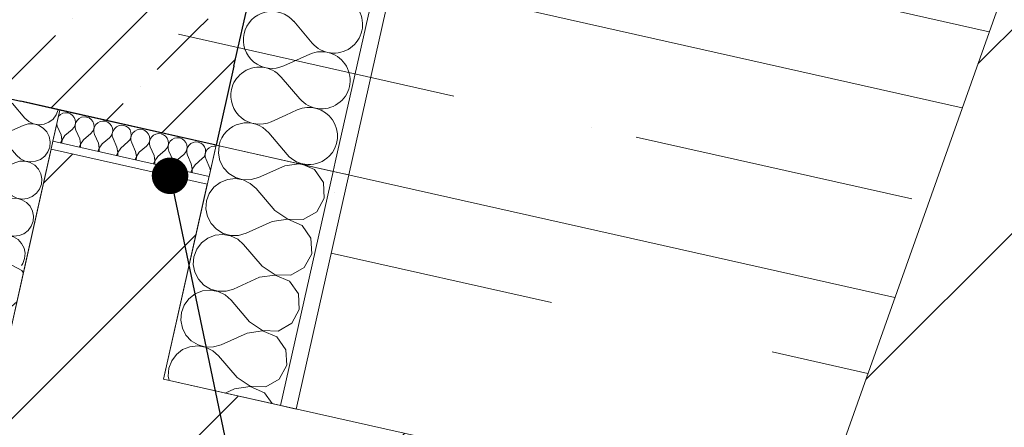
# Model space of a CAD drawing. Header units: millimetres. Extents: x -7213913 to -6930487, y 6129472 to 6353620.
# Tile 186 of 256: x -7184854 to -7183624, y 6173096 to 6173605. Entities that reach past the tile are written whole.
import ezdxf
from ezdxf.enums import TextEntityAlignment as Align

# ---------------------------------------------------------------- set-up
doc = ezdxf.new("R2010")
doc.units = ezdxf.units.MM
doc.header["$MEASUREMENT"] = 0
doc.linetypes.add('Штриховая', pattern=[564.444447, 282.222223, -282.222223])
doc.linetypes.add('Штрихпунктирная', pattern=[670.277762, 352.777767, -176.388884, 0, -141.111112])
for name, color, linetype, lineweight in [('0_Ном._пера__1', 7, 'Continuous', 0), ('АР-Стены_внешние_.АР_Ном._пера__1', 7, 'Continuous', 0), ('АР-Стены_внешние_.АР_Ном._пера__120', 7, 'Continuous', 0), ('АР-Стены_внутренние_пилоны.АР_Ном._пера__1', 7, 'Continuous', 15), ('АР-Чертеж-Оси_Осевые размеры.АР_Ном._пера__120', 7, 'Continuous', 0), ('АР-Чертеж-Размеры.АР_Ном._пера__1', 7, 'Continuous', 0)]:
    doc.layers.add(name, color=color, linetype=linetype, lineweight=lineweight)
for name, color, linetype in [('АР-Стены_внешние_.АР', 7, 'Continuous'), ('АР-Стены_внутренние_пилоны.АР', 7, 'Continuous'), ('АР-Чертеж-Оси_Осевые размеры.АР', 7, 'Continuous')]:
    doc.layers.add(name, color=color, linetype=linetype)
doc.styles.add('РЎР“Р•РќР•Р\xa0Р\x98Р\xa0_РЎРўР\x98Р›Р¬_5', font='GOTHIC.TTF')
doc.dimstyles.new('СГЕНЕРИР_СТИЛЬ__8', dxfattribs={"dimtxt": 0.18, "dimasz": 91.2, "dimexe": 0.18, "dimexo": 0.0625, "dimgap": 0, "dimtad": 0, "dimtih": 1, "dimtoh": 1, "dimdec": 4, "dimzin": 0, "dimdsep": 46, "dimcen": 0.09, "dimadec": 0, "dimazin": 0, "dimtfac": 1, "dimtdec": 4, "dimtmove": 0, "dimatfit": 3, "dimldrblk": 'ARROWHEAD_11', "dimfxl": 1, "dimtolj": 1, "dimtzin": 0, "dimarcsym": 0})
pattern_1 = [(45, (-6566190.34, 6562677.8), (-84.852814, 84.852814), []), (45, (-6566232.77, 6562720.22), (-84.852814, 84.852814), [90, -30, 0, -30])]
pattern_2 = [(45, (-6566190.34, 6563027.8), (-111.369318, 111.369318), [0, -105, 0, -157.5]), (110, (-6565840.34, 6563027.8), (148.001588, 53.868173), [0, -77, 0, -133])]
pattern_3 = [(45, (-6566190.34, 6562677.8), (-127.279217, 127.279217), [])]

# ---------------------------------------------------------------- blocks, each defined once
blk = doc.blocks.new('Стена_197_1', base_point=(-7187679.3, 6174266.1))
at = {"layer": 'АР-Стены_внутренние_пилоны.АР', "linetype": 'Continuous', "lineweight": 0, "true_color": 0x000000}
h = blk.add_hatch(dxfattribs=at)
h.set_pattern_fill('ЖЕЛЕЗОБЕТОН__PROJECT__0001', color=18, style=0, pattern_type=2)
h.set_pattern_definition(pattern_1)
h.paths.add_polyline_path([(-7187584.7, 6174116.8), (-7184852.7, 6173503.2), (-7184798, 6173747.1), (-7187529.9, 6174360.7)])
at = {"layer": 'АР-Стены_внутренние_пилоны.АР_Ном._пера__1', "color": 7, "linetype": 'Continuous', "lineweight": 30, "flags": 128}
blk.add_lwpolyline([(-7187584.7, 6174116.8), (-7184852.7, 6173503.2)], dxfattribs=at)
blk = doc.blocks.new('*X506', base_point=(-6566190.3, 6562677.8))
at = {"layer": 'АР-Стены_внешние_.АР_Ном._пера__1', "color": 7, "linetype": 'Continuous', "lineweight": 0}
for p, q in [((-7184521.9, 6173485.9), (-7184540, 6173477.7)), ((-7184520, 6173436.6), (-7184543.1, 6173463.8))]:
    blk.add_line(p, q, dxfattribs=at)
for centre, start, end in [((-7184554.7, 6173510.3), 128.8427, 167.3417), ((-7184554.7, 6173510.3), 167.3417, 294.2116), ((-7184570.3, 6173440.6), 40.4718, 167.3417), ((-7184570.3, 6173440.6), 167.3417, 168.5974), ((-7184492.8, 6173459.8), 220.4718, 314.9141), ((-7184508.4, 6173390.1), 65.3265, 89.3572)]:
    blk.add_arc(centre, 35.7, start, end, dxfattribs=at)
blk = doc.blocks.new('*X508', base_point=(-6566190.3, 6562677.8))
at = {"layer": 'АР-Стены_внешние_.АР_Ном._пера__1', "color": 7, "linetype": 'Continuous', "lineweight": 0}
for p, q in [((-7184488.7, 6173576), (-7184511.8, 6173603.2)), ((-7184491.8, 6173562), (-7184524.4, 6173547.4)), ((-7184504.3, 6173506.3), (-7184527.5, 6173533.5)), ((-7184507.4, 6173492.4), (-7184521.9, 6173485.9))]:
    blk.add_line(p, q, dxfattribs=at)
for centre, start, end in [((-7184461.5, 6173599.2), 220.4718, 114.2116), ((-7184539, 6173580), 40.4718, 167.3417), ((-7184539, 6173580), 167.3417, 294.2116), ((-7184477.1, 6173529.5), 220.4718, 114.2116), ((-7184554.7, 6173510.3), 40.4718, 128.8427), ((-7184492.8, 6173459.8), 314.9141, 114.2116)]:
    blk.add_arc(centre, 35.7, start, end, dxfattribs=at)
blk = doc.blocks.new('Стена_198_1', base_point=(-7184703.4, 6173597.8))
at = {"layer": 'АР-Стены_внешние_.АР', "linetype": 'Continuous', "lineweight": 0, "true_color": 0x000000}
h = blk.add_hatch(dxfattribs=at)
h.set_pattern_fill('ШТУКАТУРКА__ГИПС_01_0001', color=18, style=0, pattern_type=2)
h.set_pattern_definition(pattern_2)
h.paths.add_polyline_path([(-7183033.7, 6179776.9), (-7184459.9, 6173427.2), (-7184442.9, 6173411.2), (-7183014.2, 6179772.5)])
h = blk.add_hatch(dxfattribs=at)
h.set_pattern_fill('ЖЕЛЕЗОБЕТОН__PROJECT__0001', color=18, style=0, pattern_type=2)
h.set_pattern_definition(pattern_1)
h.paths.add_polyline_path([(-7184852.7, 6173503.2), (-7184608.8, 6173448.4), (-7184586.6, 6173547.2), (-7184798, 6173747.1)])
h = blk.add_hatch(dxfattribs=at)
h.set_pattern_fill('ЖЕЛЕЗОБЕТОН__PROJECT__0001', color=18, style=0, pattern_type=2)
h.set_pattern_definition(pattern_1)
h.paths.add_polyline_path([(-7184798, 6173747.1), (-7184586.6, 6173547.2), (-7184554, 6173692.4)])
h = blk.add_hatch(dxfattribs=at)
h.set_pattern_fill('ШТУКАТУРКА__ГИПС_01_0001', color=18, style=0, pattern_type=2)
h.set_pattern_definition(pattern_2)
h.paths.add_polyline_path([(-7184459.9, 6173427.2), (-7184462.5, 6173415.6), (-7184442.9, 6173411.2)])
at = {"layer": 'АР-Стены_внешние_.АР_Ном._пера__1', "color": 7, "linetype": 'Continuous', "lineweight": 0}
blk.add_line((-7184459.9, 6173427.2), (-7183066.6, 6179630.6), dxfattribs=at)
at = {"layer": 'АР-Стены_внешние_.АР_Ном._пера__1', "color": 7, "linetype": 'Continuous', "lineweight": 30}
blk.add_line((-7184586.6, 6173547.2), (-7184554, 6173692.4), dxfattribs=at)
at = {"layer": 'АР-Стены_внешние_.АР_Ном._пера__1', "color": 7, "linetype": 'Continuous', "lineweight": 0, "flags": 128}
blk.add_lwpolyline([(-7184442.9, 6173411.2), (-7183009.8, 6179792)], dxfattribs=at)
at = {"layer": 'АР-Стены_внутренние_пилоны.АР_Ном._пера__1', "color": 7, "linetype": 'Continuous', "lineweight": 30}
blk.add_line((-7184586.6, 6173547.2), (-7184608.8, 6173448.4), dxfattribs=at)
at = {"layer": 'АР-Стены_внутренние_пилоны.АР_Ном._пера__1', "color": 7, "linetype": 'Continuous', "lineweight": 0}
blk.add_line((-7184459.9, 6173427.2), (-7184462.5, 6173415.6), dxfattribs=at)
at = {"layer": 'АР-Стены_внутренние_пилоны.АР_Ном._пера__1', "color": 7, "linetype": 'Continuous', "lineweight": 30, "flags": 128}
blk.add_lwpolyline([(-7184608.8, 6173448.4), (-7184852.7, 6173503.2)], dxfattribs=at)
at = {"layer": 'АР-Стены_внутренние_пилоны.АР_Ном._пера__1', "color": 7, "linetype": 'Continuous', "lineweight": 0, "flags": 128}
for points in [[(-7184462.5, 6173415.6), (-7184608.8, 6173448.4)], [(-7184442.9, 6173411.2), (-7184462.5, 6173415.6)]]:
    blk.add_lwpolyline(points, dxfattribs=at)
at = {"layer": 'АР-Стены_внешние_.АР', "color": 7, "lineweight": 0}
for name in ['*X508', '*X506']:
    blk.add_blockref(name, (-6566190.3, 6562677.8), dxfattribs=at)
blk = doc.blocks.new('Стена_374_1', base_point=(-7183451.7, 6173829.4))
at = {"layer": 'АР-Стены_внешние_.АР', "linetype": 'Continuous', "lineweight": 0, "true_color": 0x000000}
h = blk.add_hatch(dxfattribs=at)
h.set_pattern_fill('БЛОКИ_БЕТОННЫЕ_ЭФФЕКТИВН_78', color=18, style=0, pattern_type=2)
h.set_pattern_definition(pattern_3)
h.paths.add_polyline_path([(-7183665.1, 6172929), (-7183357.5, 6173796), (-7183545.9, 6173862.9), (-7183861.6, 6172973.2)])
at = {"layer": 'АР-Стены_внешние_.АР_Ном._пера__1', "color": 7, "linetype": 'Continuous', "lineweight": 15, "flags": 128}
blk.add_lwpolyline([(-7183545.9, 6173862.9), (-7183861.6, 6172973.2)], dxfattribs=at)
blk = doc.blocks.new('Стена_376_1', base_point=(-7185998.3, 6173350.6))
at = {"layer": 'АР-Стены_внешние_.АР', "linetype": 'Continuous', "lineweight": 0, "true_color": 0x000000}
h = blk.add_hatch(dxfattribs=at)
h.set_pattern_fill('БЛОКИ_БЕТОННЫЕ_ЭФФЕКТИВН_78', color=18, style=0, pattern_type=2)
h.set_pattern_definition(pattern_3)
h.paths.add_polyline_path([(-7185976.4, 6173448.1), (-7186020.2, 6173253), (-7183929, 6172783.3), (-7183861.6, 6172973.2)])
at = {"layer": 'АР-Стены_внешние_.АР_Ном._пера__1', "color": 7, "linetype": 'Continuous', "lineweight": 15, "flags": 128}
blk.add_lwpolyline([(-7183861.6, 6172973.2), (-7184674.6, 6173155.7)], dxfattribs=at)
blk = doc.blocks.new('Стена_395_1', base_point=(-7184891.6, 6173102))
at = {"layer": 'АР-Стены_внешние_.АР', "linetype": 'Continuous', "lineweight": 0, "true_color": 0x000000}
h = blk.add_hatch(dxfattribs=at)
h.set_pattern_fill('БЛОКИ_БЕТОННЫЕ_ЭФФЕКТИВН_78', color=18, style=0, pattern_type=2)
h.set_pattern_definition(pattern_3)
h.paths.add_polyline_path([(-7184674.6, 6173155.7), (-7184619.8, 6173399.6), (-7184814.9, 6173443.5), (-7184869.7, 6173199.6)])
at = {"layer": 'АР-Стены_внешние_.АР_Ном._пера__1', "color": 7, "linetype": 'Continuous', "lineweight": 15, "flags": 128}
for points in [[(-7184814.9, 6173443.5), (-7184869.7, 6173199.6)], [(-7184619.8, 6173399.6), (-7184814.9, 6173443.5)], [(-7184674.6, 6173155.7), (-7184619.8, 6173399.6)]]:
    blk.add_lwpolyline(points, dxfattribs=at)
blk = doc.blocks.new('*X817', base_point=(-6566190.3, 6562677.8))
at = {"layer": 'АР-Стены_внешние_.АР_Ном._пера__1', "color": 7, "linetype": 'Continuous', "lineweight": 0}
for p, q in [((-7184605.2, 6173447.6), (-7184606, 6173438.6)), ((-7184606, 6173438.6), (-7184604.1, 6173428.9)), ((-7184604.1, 6173428.9), (-7184599.6, 6173420.1)), ((-7184523.1, 6173422.7), (-7184555.7, 6173408)), ((-7184505.5, 6173425.2), (-7184523.1, 6173422.7)), ((-7184485.9, 6173417.8), (-7184500.6, 6173424.1)), ((-7184599.6, 6173420.1), (-7184592.9, 6173412.9)), ((-7184592.9, 6173412.9), (-7184584.5, 6173407.8)), ((-7184474.7, 6173401.8), (-7184485.9, 6173417.8)), ((-7184603.7, 6173401.9), (-7184611.5, 6173395.9)), ((-7184594.5, 6173405.6), (-7184603.7, 6173401.9)), ((-7184584.7, 6173406.6), (-7184594.5, 6173405.6)), ((-7184575, 6173404.9), (-7184584.7, 6173406.6)), ((-7184584.5, 6173407.8), (-7184575, 6173405.2)), ((-7184575, 6173405.2), (-7184565.1, 6173405.3)), ((-7184566.2, 6173400.6), (-7184575, 6173404.9)), ((-7184558.8, 6173394.1), (-7184566.2, 6173400.6)), ((-7184565.1, 6173405.3), (-7184555.7, 6173408)), ((-7184473.6, 6173382.3), (-7184474.7, 6173401.8)), ((-7184617.3, 6173387.9), (-7184620.8, 6173378.7)), ((-7184611.5, 6173395.9), (-7184617.3, 6173387.9)), ((-7184535.6, 6173366.9), (-7184558.8, 6173394.1)), ((-7184620.8, 6173378.7), (-7184621.6, 6173368.9)), ((-7184482.9, 6173365.1), (-7184473.6, 6173382.3)), ((-7184621.6, 6173368.9), (-7184619.7, 6173359.2)), ((-7184535.6, 6173366.9), (-7184519.4, 6173356.1)), ((-7184499.9, 6173355.4), (-7184482.9, 6173365.1)), ((-7184619.7, 6173359.2), (-7184615.2, 6173350.5)), ((-7184615.2, 6173350.5), (-7184608.5, 6173343.2)), ((-7184538.7, 6173353), (-7184571.3, 6173338.3)), ((-7184519.4, 6173355.8), (-7184538.7, 6173353)), ((-7184519.4, 6173356.1), (-7184499.9, 6173355.4)), ((-7184501.5, 6173348.1), (-7184519.4, 6173355.8)), ((-7184610.2, 6173335.9), (-7184619.3, 6173332.2)), ((-7184600.4, 6173336.9), (-7184610.2, 6173335.9)), ((-7184608.5, 6173343.2), (-7184600.1, 6173338.1)), ((-7184590.7, 6173335.2), (-7184600.4, 6173336.9)), ((-7184600.1, 6173338.1), (-7184590.6, 6173335.5)), ((-7184580.8, 6173335.6), (-7184571.3, 6173338.3)), ((-7184490.3, 6173332.1), (-7184501.5, 6173348.1)), ((-7184627.1, 6173326.2), (-7184633, 6173318.3)), ((-7184619.3, 6173332.2), (-7184627.1, 6173326.2)), ((-7184581.8, 6173330.9), (-7184590.7, 6173335.2)), ((-7184590.6, 6173335.5), (-7184580.8, 6173335.6)), ((-7184574.4, 6173324.4), (-7184581.8, 6173330.9)), ((-7184551.3, 6173297.2), (-7184574.4, 6173324.4)), ((-7184489.3, 6173312.6), (-7184490.3, 6173332.1)), ((-7184633, 6173318.3), (-7184636.5, 6173309)), ((-7184498.6, 6173295.4), (-7184489.3, 6173312.6)), ((-7184636.5, 6173309), (-7184637.3, 6173299.2)), ((-7184637.3, 6173299.2), (-7184635.4, 6173289.5)), ((-7184635.4, 6173289.5), (-7184630.9, 6173280.8)), ((-7184551.3, 6173297.2), (-7184535, 6173286.4)), ((-7184515.5, 6173285.7), (-7184498.6, 6173295.4)), ((-7184630.9, 6173280.8), (-7184624.2, 6173273.5)), ((-7184554.4, 6173283.3), (-7184587, 6173268.6)), ((-7184535.1, 6173286.1), (-7184554.4, 6173283.3)), ((-7184517.2, 6173278.4), (-7184535.1, 6173286.1)), ((-7184535, 6173286.4), (-7184515.5, 6173285.7)), ((-7184506, 6173262.4), (-7184517.2, 6173278.4)), ((-7184635, 6173262.5), (-7184642.8, 6173256.5)), ((-7184625.9, 6173266.2), (-7184635, 6173262.5)), ((-7184616.1, 6173267.2), (-7184625.9, 6173266.2)), ((-7184624.2, 6173273.5), (-7184615.8, 6173268.4)), ((-7184606.3, 6173265.5), (-7184616.1, 6173267.2)), ((-7184615.8, 6173268.4), (-7184606.3, 6173265.8)), ((-7184606.3, 6173265.8), (-7184596.4, 6173265.9)), ((-7184597.5, 6173261.2), (-7184606.3, 6173265.5)), ((-7184596.4, 6173265.9), (-7184587, 6173268.6)), ((-7184504.9, 6173242.9), (-7184506, 6173262.4)), ((-7184642.8, 6173256.5), (-7184648.6, 6173248.6)), ((-7184590.1, 6173254.7), (-7184597.5, 6173261.2)), ((-7184566.9, 6173227.5), (-7184590.1, 6173254.7)), ((-7184652.1, 6173239.3), (-7184652.9, 6173229.5)), ((-7184648.6, 6173248.6), (-7184652.1, 6173239.3)), ((-7184514.2, 6173225.7), (-7184504.9, 6173242.9)), ((-7184652.9, 6173229.5), (-7184651, 6173219.8)), ((-7184566.9, 6173227.5), (-7184550.7, 6173216.7)), ((-7184531.2, 6173216), (-7184514.2, 6173225.7)), ((-7184651, 6173219.8), (-7184646.6, 6173211.1)), ((-7184570, 6173213.6), (-7184602.6, 6173198.9)), ((-7184550.7, 6173216.4), (-7184570, 6173213.6)), ((-7184550.7, 6173216.7), (-7184531.2, 6173216)), ((-7184532.8, 6173208.7), (-7184550.7, 6173216.4)), ((-7184646.6, 6173211.1), (-7184639.9, 6173203.8)), ((-7184639.9, 6173203.8), (-7184631.4, 6173198.7)), ((-7184521.6, 6173192.7), (-7184532.8, 6173208.7)), ((-7184650.7, 6173192.8), (-7184658.4, 6173186.8)), ((-7184641.5, 6173196.5), (-7184650.7, 6173192.8)), ((-7184631.7, 6173197.5), (-7184641.5, 6173196.5)), ((-7184622, 6173195.8), (-7184631.7, 6173197.5)), ((-7184631.4, 6173198.7), (-7184621.9, 6173196.1)), ((-7184613.1, 6173191.5), (-7184622, 6173195.8)), ((-7184621.9, 6173196.1), (-7184612.1, 6173196.2)), ((-7184605.8, 6173185), (-7184613.1, 6173191.5)), ((-7184612.1, 6173196.2), (-7184602.6, 6173198.9)), ((-7184520.6, 6173173.2), (-7184521.6, 6173192.7)), ((-7184664.3, 6173178.9), (-7184667.8, 6173169.6)), ((-7184658.4, 6173186.8), (-7184664.3, 6173178.9)), ((-7184582.6, 6173157.8), (-7184605.8, 6173185)), ((-7184667.8, 6173169.6), (-7184668.6, 6173159.8)), ((-7184529.9, 6173156), (-7184520.6, 6173173.2)), ((-7184668.6, 6173159.8), (-7184667.5, 6173154.2)), ((-7184582.6, 6173157.8), (-7184566.3, 6173147)), ((-7184546.8, 6173146.3), (-7184529.9, 6173156)), ((-7184585.7, 6173143.9), (-7184597.7, 6173138.5)), ((-7184566.4, 6173146.7), (-7184585.7, 6173143.9)), ((-7184548.5, 6173139), (-7184566.4, 6173146.7)), ((-7184566.3, 6173147), (-7184546.8, 6173146.3)), ((-7184538.9, 6173125.3), (-7184548.5, 6173139))]:
    blk.add_line(p, q, dxfattribs=at)
blk = doc.blocks.new('Стена_396_1', base_point=(-7184601.4, 6173139.3))
at = {"layer": 'АР-Стены_внешние_.АР', "linetype": 'Continuous', "lineweight": 0, "true_color": 0x000000}
h = blk.add_hatch(dxfattribs=at)
h.set_pattern_fill('ШТУКАТУРКА__ГИПС_01_0001', color=18, style=0, pattern_type=2)
h.set_pattern_definition(pattern_2)
h.paths.add_polyline_path([(-7184508.7, 6173118.5), (-7184442.9, 6173411.2), (-7184462.5, 6173415.6), (-7184528.2, 6173122.9)])
at = {"layer": 'АР-Стены_внешние_.АР_Ном._пера__1', "color": 7, "linetype": 'Continuous', "lineweight": 0}
blk.add_line((-7184528.2, 6173122.9), (-7184462.5, 6173415.6), dxfattribs=at)
at = {"layer": 'АР-Стены_внешние_.АР_Ном._пера__1', "color": 7, "linetype": 'Continuous', "lineweight": 0, "flags": 128}
for points in [[(-7184608.8, 6173448.4), (-7184674.6, 6173155.7)], [(-7184462.5, 6173415.6), (-7184608.8, 6173448.4)], [(-7184508.7, 6173118.5), (-7184442.9, 6173411.2)], [(-7184442.9, 6173411.2), (-7184462.5, 6173415.6)], [(-7184528.2, 6173122.9), (-7184674.6, 6173155.7)], [(-7184508.7, 6173118.5), (-7184528.2, 6173122.9)]]:
    blk.add_lwpolyline(points, dxfattribs=at)
at = {"layer": 'АР-Стены_внешние_.АР', "color": 7, "lineweight": 0}
blk.add_blockref('*X817', (-6566190.3, 6562677.8), dxfattribs=at)
blk = doc.blocks.new('*X825', base_point=(-6566190.3, 6562677.8))
at = {"layer": 'АР-Стены_внешние_.АР_Ном._пера__1', "color": 7, "linetype": 'Continuous', "lineweight": 0}
for p, q in [((-7184805.6, 6173484.7), (-7184805.7, 6173484.6)), ((-7184803.2, 6173486.9), (-7184805.6, 6173484.7)), ((-7184800.3, 6173488.4), (-7184803.2, 6173486.9)), ((-7184797.1, 6173489), (-7184800.3, 6173488.4)), ((-7184793.8, 6173488.8), (-7184797.1, 6173489)), ((-7184790.7, 6173487.6), (-7184793.8, 6173488.8)), ((-7184788.1, 6173485.6), (-7184790.7, 6173487.6)), ((-7184786.1, 6173483), (-7184788.1, 6173485.6)), ((-7184773.8, 6173483.8), (-7184777.1, 6173483.2)), ((-7184770.6, 6173483.5), (-7184773.8, 6173483.8)), ((-7184767.5, 6173482.4), (-7184770.6, 6173483.5)), ((-7184807.9, 6173474.6), (-7184807.3, 6173472.3)), ((-7184802.4, 6173461.4), (-7184807.3, 6173472.3)), ((-7184786.5, 6173470.5), (-7184785.1, 6173473.5)), ((-7184784.8, 6173480), (-7184786.1, 6173483)), ((-7184785.1, 6173473.5), (-7184784.5, 6173476.7)), ((-7184784.1, 6173476.6), (-7184785, 6173473.5)), ((-7184785, 6173473.5), (-7184784.9, 6173470.2)), ((-7184784.5, 6173476.7), (-7184784.8, 6173480)), ((-7184782.4, 6173479.4), (-7184784.1, 6173476.6)), ((-7184780, 6173481.7), (-7184782.4, 6173479.4)), ((-7184777.1, 6173483.2), (-7184780, 6173481.7)), ((-7184764.8, 6173480.4), (-7184767.5, 6173482.4)), ((-7184762.8, 6173477.8), (-7184764.8, 6173480.4)), ((-7184761.6, 6173474.8), (-7184762.8, 6173477.8)), ((-7184761.8, 6173468.3), (-7184761.3, 6173471.5)), ((-7184760.9, 6173471.4), (-7184761.7, 6173468.3)), ((-7184761.3, 6173471.5), (-7184761.6, 6173474.8)), ((-7184759.2, 6173474.2), (-7184760.9, 6173471.4)), ((-7184756.8, 6173476.5), (-7184759.2, 6173474.2)), ((-7184753.8, 6173478), (-7184756.8, 6173476.5)), ((-7184750.6, 6173478.6), (-7184753.8, 6173478)), ((-7184747.3, 6173478.3), (-7184750.6, 6173478.6)), ((-7184744.3, 6173477.2), (-7184747.3, 6173478.3)), ((-7184741.6, 6173475.2), (-7184744.3, 6173477.2)), ((-7184739.6, 6173472.6), (-7184741.6, 6173475.2)), ((-7184738.4, 6173469.6), (-7184739.6, 6173472.6)), ((-7184733.5, 6173471.2), (-7184735.9, 6173469)), ((-7184730.6, 6173472.7), (-7184733.5, 6173471.2)), ((-7184727.4, 6173473.4), (-7184730.6, 6173472.7)), ((-7184724.1, 6173473.1), (-7184727.4, 6173473.4)), ((-7184721, 6173471.9), (-7184724.1, 6173473.1)), ((-7184718.4, 6173470), (-7184721, 6173471.9)), ((-7184801.4, 6173455), (-7184802.4, 6173461.4)), ((-7184797.7, 6173460.4), (-7184801.3, 6173454.9)), ((-7184797.7, 6173460.4), (-7184788.7, 6173468.1)), ((-7184788.7, 6173468.1), (-7184786.5, 6173470.5)), ((-7184784.9, 6173470.2), (-7184784, 6173467)), ((-7184779.1, 6173456.2), (-7184784, 6173467)), ((-7184774.5, 6173455.1), (-7184765.4, 6173462.9)), ((-7184765.4, 6173462.9), (-7184763.3, 6173465.3)), ((-7184763.3, 6173465.3), (-7184761.8, 6173468.3)), ((-7184761.7, 6173468.3), (-7184761.7, 6173465)), ((-7184761.7, 6173465), (-7184760.8, 6173461.8)), ((-7184755.9, 6173451), (-7184760.8, 6173461.8)), ((-7184742.2, 6173457.6), (-7184740, 6173460.1)), ((-7184740, 6173460.1), (-7184738.6, 6173463.1)), ((-7184738.6, 6173463.1), (-7184738, 6173466.3)), ((-7184737.6, 6173466.2), (-7184738.5, 6173463)), ((-7184738.5, 6173463), (-7184738.5, 6173459.8)), ((-7184738.5, 6173459.8), (-7184737.6, 6173456.6)), ((-7184738, 6173466.3), (-7184738.4, 6173469.6)), ((-7184735.9, 6173469), (-7184737.6, 6173466.2)), ((-7184716.4, 6173467.4), (-7184718.4, 6173470)), ((-7184715.2, 6173464.3), (-7184716.4, 6173467.4)), ((-7184715.4, 6173457.8), (-7184714.8, 6173461.1)), ((-7184714.4, 6173461), (-7184715.3, 6173457.8)), ((-7184714.8, 6173461.1), (-7184715.2, 6173464.3)), ((-7184712.7, 6173463.8), (-7184714.4, 6173461)), ((-7184710.3, 6173466), (-7184712.7, 6173463.8)), ((-7184707.4, 6173467.5), (-7184710.3, 6173466)), ((-7184704.1, 6173468.2), (-7184707.4, 6173467.5)), ((-7184700.9, 6173467.9), (-7184704.1, 6173468.2)), ((-7184697.8, 6173466.7), (-7184700.9, 6173467.9)), ((-7184695.2, 6173464.8), (-7184697.8, 6173466.7)), ((-7184693.1, 6173462.2), (-7184695.2, 6173464.8)), ((-7184691.9, 6173459.1), (-7184693.1, 6173462.2)), ((-7184691.6, 6173455.9), (-7184691.9, 6173459.1)), ((-7184687.1, 6173460.8), (-7184689.5, 6173458.6)), ((-7184684.1, 6173462.3), (-7184687.1, 6173460.8)), ((-7184680.9, 6173462.9), (-7184684.1, 6173462.3)), ((-7184677.6, 6173462.7), (-7184680.9, 6173462.9)), ((-7184674.6, 6173461.5), (-7184677.6, 6173462.7)), ((-7184671.9, 6173459.6), (-7184674.6, 6173461.5)), ((-7184669.9, 6173457), (-7184671.9, 6173459.6)), ((-7184803.1, 6173451.1), (-7184801.4, 6173455)), ((-7184801.3, 6173454.9), (-7184801.5, 6173450.7)), ((-7184779.9, 6173445.9), (-7184778.2, 6173449.7)), ((-7184778.2, 6173449.7), (-7184779.1, 6173456.2)), ((-7184778.1, 6173449.7), (-7184778.2, 6173445.5)), ((-7184774.5, 6173455.1), (-7184778.1, 6173449.7)), ((-7184755, 6173444.5), (-7184755.9, 6173451)), ((-7184751.3, 6173449.9), (-7184754.9, 6173444.5)), ((-7184751.3, 6173449.9), (-7184742.2, 6173457.6)), ((-7184732.7, 6173445.7), (-7184737.6, 6173456.6)), ((-7184728, 6173444.7), (-7184719, 6173452.4)), ((-7184719, 6173452.4), (-7184716.8, 6173454.9)), ((-7184716.8, 6173454.9), (-7184715.4, 6173457.8)), ((-7184715.3, 6173457.8), (-7184715.3, 6173454.5)), ((-7184715.3, 6173454.5), (-7184714.3, 6173451.4)), ((-7184709.5, 6173440.5), (-7184714.3, 6173451.4)), ((-7184704.8, 6173439.5), (-7184695.7, 6173447.2)), ((-7184695.7, 6173447.2), (-7184693.6, 6173449.7)), ((-7184693.6, 6173449.7), (-7184692.1, 6173452.6)), ((-7184692.1, 6173452.6), (-7184691.6, 6173455.9)), ((-7184691.2, 6173455.8), (-7184692, 6173452.6)), ((-7184692, 6173452.6), (-7184692, 6173449.3)), ((-7184692, 6173449.3), (-7184691.1, 6173446.2)), ((-7184689.5, 6173458.6), (-7184691.2, 6173455.8)), ((-7184670.3, 6173444.5), (-7184668.9, 6173447.4)), ((-7184668.7, 6173453.9), (-7184669.9, 6173457)), ((-7184668.9, 6173447.4), (-7184668.3, 6173450.7)), ((-7184667.9, 6173450.6), (-7184668.8, 6173447.4)), ((-7184668.8, 6173447.4), (-7184668.8, 6173444.1)), ((-7184668.3, 6173450.7), (-7184668.7, 6173453.9)), ((-7184666.2, 6173453.4), (-7184667.9, 6173450.6)), ((-7184663.8, 6173455.6), (-7184666.2, 6173453.4)), ((-7184660.9, 6173457.1), (-7184663.8, 6173455.6)), ((-7184657.7, 6173457.7), (-7184660.9, 6173457.1)), ((-7184654.4, 6173457.5), (-7184657.7, 6173457.7)), ((-7184651.3, 6173456.3), (-7184654.4, 6173457.5)), ((-7184648.7, 6173454.3), (-7184651.3, 6173456.3)), ((-7184646.7, 6173451.7), (-7184648.7, 6173454.3)), ((-7184645.5, 6173448.7), (-7184646.7, 6173451.7)), ((-7184645.1, 6173445.4), (-7184645.5, 6173448.7)), ((-7184643, 6173448.1), (-7184644.7, 6173445.3)), ((-7184640.6, 6173450.4), (-7184643, 6173448.1)), ((-7184637.7, 6173451.9), (-7184640.6, 6173450.4)), ((-7184634.4, 6173452.5), (-7184637.7, 6173451.9)), ((-7184631.2, 6173452.2), (-7184634.4, 6173452.5)), ((-7184628.1, 6173451.1), (-7184631.2, 6173452.2)), ((-7184625.5, 6173449.1), (-7184628.1, 6173451.1)), ((-7184623.4, 6173446.5), (-7184625.5, 6173449.1)), ((-7184614.4, 6173446.7), (-7184617.4, 6173445.2)), ((-7184611.2, 6173447.3), (-7184614.4, 6173446.7)), ((-7184609.1, 6173447.1), (-7184611.2, 6173447.3)), ((-7184756.6, 6173440.6), (-7184755, 6173444.5)), ((-7184754.9, 6173444.5), (-7184755, 6173440.3)), ((-7184733.4, 6173435.4), (-7184731.7, 6173439.3)), ((-7184731.7, 6173439.3), (-7184732.7, 6173445.7)), ((-7184731.6, 6173439.3), (-7184731.8, 6173435.1)), ((-7184728, 6173444.7), (-7184731.6, 6173439.3)), ((-7184708.5, 6173434.1), (-7184709.5, 6173440.5)), ((-7184704.8, 6173439.5), (-7184708.4, 6173434.1)), ((-7184686.2, 6173435.3), (-7184691.1, 6173446.2)), ((-7184685.3, 6173428.9), (-7184686.2, 6173435.3)), ((-7184681.6, 6173434.3), (-7184685.2, 6173428.9)), ((-7184681.6, 6173434.3), (-7184672.5, 6173442)), ((-7184672.5, 6173442), (-7184670.3, 6173444.5)), ((-7184668.8, 6173444.1), (-7184667.9, 6173441)), ((-7184663, 6173430.1), (-7184667.9, 6173441)), ((-7184658.3, 6173429.1), (-7184649.3, 6173436.8)), ((-7184649.3, 6173436.8), (-7184647.1, 6173439.2)), ((-7184647.1, 6173439.2), (-7184645.7, 6173442.2)), ((-7184645.7, 6173442.2), (-7184645.1, 6173445.4)), ((-7184644.7, 6173445.3), (-7184645.6, 6173442.2)), ((-7184645.6, 6173442.2), (-7184645.6, 6173438.9)), ((-7184645.6, 6173438.9), (-7184644.6, 6173435.7)), ((-7184639.8, 6173424.9), (-7184644.6, 6173435.7)), ((-7184623.9, 6173434), (-7184622.4, 6173437)), ((-7184622.2, 6173443.5), (-7184623.4, 6173446.5)), ((-7184622.4, 6173437), (-7184621.9, 6173440.2)), ((-7184621.5, 6173440.1), (-7184622.4, 6173437)), ((-7184622.4, 6173437), (-7184622.3, 6173433.7)), ((-7184621.9, 6173440.2), (-7184622.2, 6173443.5)), ((-7184619.8, 6173442.9), (-7184621.5, 6173440.1)), ((-7184617.4, 6173445.2), (-7184619.8, 6173442.9)), ((-7184710.2, 6173430.2), (-7184708.5, 6173434.1)), ((-7184708.4, 6173434.1), (-7184708.6, 6173429.8)), ((-7184687, 6173425), (-7184685.3, 6173428.9)), ((-7184685.2, 6173428.9), (-7184685.3, 6173424.6)), ((-7184663.7, 6173419.8), (-7184662, 6173423.7)), ((-7184662, 6173423.7), (-7184663, 6173430.1)), ((-7184661.9, 6173423.6), (-7184662.1, 6173419.4)), ((-7184658.3, 6173429.1), (-7184661.9, 6173423.6)), ((-7184638.8, 6173418.4), (-7184639.8, 6173424.9)), ((-7184635.1, 6173423.8), (-7184638.7, 6173418.4)), ((-7184635.1, 6173423.8), (-7184626.1, 6173431.6)), ((-7184626.1, 6173431.6), (-7184623.9, 6173434)), ((-7184622.3, 6173433.7), (-7184621.4, 6173430.5)), ((-7184616.5, 6173419.7), (-7184621.4, 6173430.5)), ((-7184640.5, 6173414.6), (-7184638.8, 6173418.4)), ((-7184638.7, 6173418.4), (-7184638.9, 6173414.2)), ((-7184616, 6173416.3), (-7184616.5, 6173419.7))]:
    blk.add_line(p, q, dxfattribs=at)
blk = doc.blocks.new('Штриховка_4_1', base_point=(-6566190.3, 6562677.8))
at = {"layer": 'АР-Стены_внешние_.АР_Ном._пера__1', "color": 7, "linetype": 'Continuous', "lineweight": 0, "flags": 128}
blk.add_lwpolyline([(-7184608.8, 6173448.4), (-7184804, 6173492.3), (-7184812.7, 6173453.2), (-7184617.6, 6173409.4)], close=True, dxfattribs=at)
at = {"layer": 'АР-Стены_внешние_.АР_Ном._пера__1', "color": 7, "linetype": 'Continuous', "lineweight": 0}
blk.add_blockref('*X825', (-6566190.3, 6562677.8), dxfattribs=at)
blk = doc.blocks.new('*X841', base_point=(-6566190.3, 6562677.8))
at = {"layer": '0_Ном._пера__1', "color": 7, "linetype": 'Continuous', "lineweight": 0}
for p, q in [((-7184933.2, 6173300.4), (-7184933.3, 6173300.1)), ((-7184922.5, 6173307.8), (-7184933.2, 6173300.4)), ((-7184909.5, 6173308.6), (-7184922.5, 6173307.8)), ((-7184898.1, 6173302.4), (-7184909.5, 6173308.6)), ((-7184891.6, 6173291.1), (-7184898.1, 6173302.4)), ((-7184892.1, 6173278.1), (-7184891.6, 6173291.1)), ((-7184886.7, 6173290), (-7184891.9, 6173278)), ((-7184876.1, 6173297.4), (-7184886.7, 6173290)), ((-7184863.1, 6173298.1), (-7184876.1, 6173297.4)), ((-7184851.6, 6173291.9), (-7184863.1, 6173298.1)), ((-7184849.7, 6173288.5), (-7184851.6, 6173291.9)), ((-7184899.3, 6173267.2), (-7184892.1, 6173278.1)), ((-7184891.9, 6173278), (-7184890, 6173265.1)), ((-7184899.3, 6173267.2), (-7184907.9, 6173259.9)), ((-7184890, 6173265.1), (-7184880.2, 6173243.4)), ((-7184857.8, 6173252.6), (-7184870.9, 6173241.3)), ((-7184878.4, 6173237.1), (-7184880.2, 6173243.4)), ((-7184870.9, 6173241.3), (-7184875.3, 6173236.4)), ((-7184880.1, 6173224.2), (-7184878.3, 6173230.5)), ((-7184878.2, 6173230.5), (-7184879.3, 6173224)), ((-7184878.3, 6173230.5), (-7184878.4, 6173237.1)), ((-7184875.3, 6173236.4), (-7184878.2, 6173230.5)), ((-7184882.6, 6173220), (-7184880.1, 6173224.2)), ((-7184879.3, 6173224), (-7184878.6, 6173217.5)), ((-7184878.6, 6173217.5), (-7184876.2, 6173211.4)), ((-7184876.2, 6173211.4), (-7184872.1, 6173206.2)), ((-7184872.1, 6173206.2), (-7184868.8, 6173203.7))]:
    blk.add_line(p, q, dxfattribs=at)
blk = doc.blocks.new('Стена_401_1', base_point=(-7187579.7, 6173910.7))
at = {"layer": '0_Ном._пера__1', "color": 7, "linetype": 'Continuous', "lineweight": 0, "flags": 128}
blk.add_lwpolyline([(-7184869.7, 6173199.6), (-7184847.8, 6173297.1)], dxfattribs=at)
at = {"color": 7, "lineweight": 0}
blk.add_blockref('*X841', (-6566190.3, 6562677.8), dxfattribs=at)
blk = doc.blocks.new('*X845', base_point=(-6566190.3, 6562677.8))
at = {"layer": '0_Ном._пера__1', "color": 7, "linetype": 'Continuous', "lineweight": 0}
for p, q in [((-7184887, 6173508.1), (-7184898.3, 6173501.6)), ((-7184874, 6173507.6), (-7184887, 6173508.1)), ((-7184874.7, 6173508.1), (-7184873.9, 6173507.8)), ((-7184898.3, 6173501.6), (-7184904.5, 6173490.2)), ((-7184863.1, 6173500.4), (-7184874, 6173507.6)), ((-7184873.9, 6173507.8), (-7184873.5, 6173507.9)), ((-7184863.1, 6173500.4), (-7184847.7, 6173482.3)), ((-7184904.5, 6173490.2), (-7184903.7, 6173477.2)), ((-7184812.5, 6173481.1), (-7184808.6, 6173486.4)), ((-7184808.6, 6173486.4), (-7184806.3, 6173492.5)), ((-7184806.3, 6173492.5), (-7184806.3, 6173492.8)), ((-7184903.7, 6173477.2), (-7184896.3, 6173466.5)), ((-7184871.5, 6173463.2), (-7184849.8, 6173473)), ((-7184843.5, 6173474.9), (-7184849.8, 6173473)), ((-7184847.7, 6173482.3), (-7184842.8, 6173477.9)), ((-7184836.9, 6173474.9), (-7184843.5, 6173474.9)), ((-7184842.8, 6173477.9), (-7184836.8, 6173475.1)), ((-7184830.6, 6173473.2), (-7184836.9, 6173474.9)), ((-7184836.8, 6173475.1), (-7184830.4, 6173474)), ((-7184824.9, 6173469.7), (-7184830.6, 6173473.2)), ((-7184830.4, 6173474), (-7184823.8, 6173474.6)), ((-7184823.8, 6173474.6), (-7184817.7, 6173477.1)), ((-7184817.7, 6173477.1), (-7184812.5, 6173481.1)), ((-7184897.4, 6173461.6), (-7184908.7, 6173455.2)), ((-7184884.4, 6173461.2), (-7184897.4, 6173461.6)), ((-7184896.3, 6173466.5), (-7184884.4, 6173461.4)), ((-7184884.4, 6173461.4), (-7184871.5, 6173463.2)), ((-7184873.6, 6173454), (-7184884.4, 6173461.2)), ((-7184820.5, 6173464.9), (-7184824.9, 6173469.7)), ((-7184817.5, 6173459.1), (-7184820.5, 6173464.9)), ((-7184816.2, 6173452.6), (-7184817.5, 6173459.1)), ((-7184908.7, 6173455.2), (-7184914.9, 6173443.7)), ((-7184873.6, 6173454), (-7184858.1, 6173435.8)), ((-7184816.8, 6173446.1), (-7184816.2, 6173452.6)), ((-7184914.9, 6173443.7), (-7184914.2, 6173430.7)), ((-7184858.1, 6173435.8), (-7184853.2, 6173431.5)), ((-7184828.2, 6173430.6), (-7184823, 6173434.6)), ((-7184823, 6173434.6), (-7184819.1, 6173439.9)), ((-7184819.1, 6173439.9), (-7184816.8, 6173446.1)), ((-7184914.2, 6173430.7), (-7184906.7, 6173420.1)), ((-7184881.9, 6173416.8), (-7184860.2, 6173426.5)), ((-7184853.9, 6173428.4), (-7184860.2, 6173426.5)), ((-7184847.3, 6173428.4), (-7184853.9, 6173428.4)), ((-7184853.2, 6173431.5), (-7184847.3, 6173428.6)), ((-7184847.3, 6173428.6), (-7184840.8, 6173427.5)), ((-7184841, 6173426.7), (-7184847.3, 6173428.4)), ((-7184835.4, 6173423.3), (-7184841, 6173426.7)), ((-7184840.8, 6173427.5), (-7184834.3, 6173428.2)), ((-7184830.9, 6173418.5), (-7184835.4, 6173423.3)), ((-7184834.3, 6173428.2), (-7184828.2, 6173430.6)), ((-7184907.8, 6173415.1), (-7184919.1, 6173408.7)), ((-7184894.8, 6173414.7), (-7184907.8, 6173415.1)), ((-7184906.7, 6173420.1), (-7184894.8, 6173414.9)), ((-7184894.8, 6173414.9), (-7184881.9, 6173416.8)), ((-7184884, 6173407.5), (-7184894.8, 6173414.7)), ((-7184827.9, 6173412.6), (-7184830.9, 6173418.5)), ((-7184826.7, 6173406.2), (-7184827.9, 6173412.6)), ((-7184919.1, 6173408.7), (-7184925.3, 6173397.3)), ((-7184884, 6173407.5), (-7184868.5, 6173389.4)), ((-7184829.5, 6173393.5), (-7184827.2, 6173399.6)), ((-7184827.2, 6173399.6), (-7184826.7, 6173406.2)), ((-7184925.3, 6173397.3), (-7184924.6, 6173384.3)), ((-7184868.5, 6173389.4), (-7184863.6, 6173385)), ((-7184838.6, 6173384.2), (-7184833.4, 6173388.2)), ((-7184833.4, 6173388.2), (-7184829.5, 6173393.5)), ((-7184924.6, 6173384.3), (-7184917.2, 6173373.6)), ((-7184917.2, 6173373.6), (-7184905.2, 6173368.4)), ((-7184892.3, 6173370.3), (-7184870.6, 6173380.1)), ((-7184864.3, 6173381.9), (-7184870.6, 6173380.1)), ((-7184857.8, 6173382), (-7184864.3, 6173381.9)), ((-7184863.6, 6173385), (-7184857.7, 6173382.2)), ((-7184851.4, 6173380.2), (-7184857.8, 6173382)), ((-7184857.7, 6173382.2), (-7184851.2, 6173381)), ((-7184845.8, 6173376.8), (-7184851.4, 6173380.2)), ((-7184851.2, 6173381), (-7184844.7, 6173381.7)), ((-7184841.3, 6173372), (-7184845.8, 6173376.8)), ((-7184844.7, 6173381.7), (-7184838.6, 6173384.2)), ((-7184929.6, 6173362.2), (-7184935.8, 6173350.8)), ((-7184918.3, 6173368.7), (-7184929.6, 6173362.2)), ((-7184905.3, 6173368.2), (-7184918.3, 6173368.7)), ((-7184894.4, 6173361), (-7184905.3, 6173368.2)), ((-7184905.2, 6173368.4), (-7184892.3, 6173370.3)), ((-7184894.4, 6173361), (-7184879, 6173342.9)), ((-7184838.4, 6173366.1), (-7184841.3, 6173372)), ((-7184837.1, 6173359.7), (-7184838.4, 6173366.1)), ((-7184935.8, 6173350.8), (-7184935, 6173337.8)), ((-7184839.9, 6173347), (-7184837.6, 6173353.2)), ((-7184837.6, 6173353.2), (-7184837.1, 6173359.7)), ((-7184935, 6173337.8), (-7184927.6, 6173327.1)), ((-7184879, 6173342.9), (-7184874.1, 6173338.6)), ((-7184874.1, 6173338.6), (-7184868.1, 6173335.7)), ((-7184855.1, 6173335.3), (-7184849, 6173337.7)), ((-7184849, 6173337.7), (-7184843.8, 6173341.7)), ((-7184843.8, 6173341.7), (-7184839.9, 6173347)), ((-7184927.6, 6173327.1), (-7184915.7, 6173322)), ((-7184915.7, 6173322), (-7184902.8, 6173323.9)), ((-7184902.8, 6173323.9), (-7184881.1, 6173333.6)), ((-7184874.8, 6173335.5), (-7184881.1, 6173333.6)), ((-7184868.2, 6173335.5), (-7184874.8, 6173335.5)), ((-7184861.9, 6173333.8), (-7184868.2, 6173335.5)), ((-7184868.1, 6173335.7), (-7184861.7, 6173334.6)), ((-7184856.2, 6173330.4), (-7184861.9, 6173333.8)), ((-7184861.7, 6173334.6), (-7184855.1, 6173335.3)), ((-7184851.8, 6173325.5), (-7184856.2, 6173330.4)), ((-7184848.8, 6173319.7), (-7184851.8, 6173325.5)), ((-7184928.7, 6173322.2), (-7184937.4, 6173317.3)), ((-7184915.7, 6173321.8), (-7184928.7, 6173322.2)), ((-7184904.9, 6173314.6), (-7184915.7, 6173321.8)), ((-7184904.9, 6173314.6), (-7184900, 6173308.9)), ((-7184847.5, 6173313.2), (-7184848.8, 6173319.7)), ((-7184848.1, 6173306.7), (-7184847.5, 6173313.2)), ((-7184852.2, 6173298.1), (-7184850.4, 6173300.5)), ((-7184850.4, 6173300.5), (-7184848.1, 6173306.7))]:
    blk.add_line(p, q, dxfattribs=at)
blk = doc.blocks.new('Стена_402_1', base_point=(-7184901.5, 6173514.2))
at = {"layer": '0_Ном._пера__1', "color": 7, "linetype": 'Continuous', "lineweight": 0, "flags": 128}
for points in [[(-7184901.5, 6173514.2), (-7184945.3, 6173319.1)], [(-7184901.5, 6173514.2), (-7184804, 6173492.3)], [(-7184847.8, 6173297.1), (-7184804, 6173492.3)]]:
    blk.add_lwpolyline(points, dxfattribs=at)
at = {"color": 7, "lineweight": 0}
blk.add_blockref('*X845', (-6566190.3, 6562677.8), dxfattribs=at)
blk = doc.blocks.new('ARROWHEAD_11')
at = {"color": 0, "linetype": 'Continuous', "lineweight": 0}
blk.add_line((0, 0), (-1, 0), dxfattribs=at)
at = {"color": 0, "linetype": 'Continuous', "lineweight": 0, "const_width": 0.25, "flags": 128}
blk.add_lwpolyline([(-0.125, 0, 1), (0.125, 0, 1)], format="xyb", close=True, dxfattribs=at)
blk = doc.blocks.new('Стандартный Маркер Сетки[187]_1', base_point=(-7209178.4, 6179094.6))
at = {"layer": 'АР-Чертеж-Оси_Осевые размеры.АР_Ном._пера__120', "color": 7, "linetype": 'Штрихпунктирная', "lineweight": 0}
for p, q in [((-7208202.8, 6178875.5), (-7184083.8, 6173458.5)), ((-7184083.8, 6173458.5), (-7183108.1, 6173239.3))]:
    blk.add_line(p, q, dxfattribs=at)
at = {"layer": 'АР-Чертеж-Оси_Осевые размеры.АР_Ном._пера__120', "color": 7, "lineweight": 0, "style": 'РЎР“Р•РќР•Р\xa0Р\x98Р\xa0_РЎРўР\x98Р›Р¬_5'}
blk.add_attdef('AC_MarkerText_1', text='', height=350, rotation=347.3417, dxfattribs=at).set_placement((-7209596.4, 6179385.2), align=Align.TOP_CENTER)
blk = doc.blocks.new('Стандартный Маркер Сетки[212]_1', base_point=(-7209178.4, 6179094.6))
at = {"layer": 'АР-Чертеж-Оси_Осевые размеры.АР_Ном._пера__120', "color": 7, "linetype": 'Штрихпунктирная', "lineweight": 0}
for p, q in [((-7208202.8, 6178875.5), (-7184083.8, 6173458.5)), ((-7184083.8, 6173458.5), (-7183108.1, 6173239.3))]:
    blk.add_line(p, q, dxfattribs=at)
at = {"layer": 'АР-Чертеж-Оси_Осевые размеры.АР_Ном._пера__120', "color": 7, "lineweight": 0, "style": 'РЎР“Р•РќР•Р\xa0Р\x98Р\xa0_РЎРўР\x98Р›Р¬_5'}
blk.add_attdef('AC_MarkerText_1', text='', height=350, rotation=347.3417, dxfattribs=at).set_placement((-7209596.4, 6179385.2), align=Align.TOP_CENTER)

msp = doc.modelspace()

# ---------------------------------------------------------------- linework, layer by layer
at = {"layer": 'АР-Стены_внешние_.АР_Ном._пера__120', "color": 7, "linetype": 'Штриховая', "lineweight": 0, "flags": 128}
for points in [[(-7184366.2, 6173752.7), (-7183642.7, 6173590.2)], [(-7184464.9, 6173313.6), (-7183794.3, 6173163)]]:
    msp.add_lwpolyline(points, dxfattribs=at)
at = {"layer": 'АР-Стены_внешние_.АР_Ном._пера__120', "color": 7, "linetype": 'Continuous', "lineweight": 0, "flags": 128}
msp.add_lwpolyline([(-7183676.4, 6173495.2), (-7184554, 6173692.4), (-7184608.8, 6173448.4), (-7183760.6, 6173257.9)], dxfattribs=at)

# ---------------------------------------------------------------- block references
at = {"color": 7, "lineweight": 0}
for name, p in [('Стена_401_1', (-7187579.7, 6173910.7)), ('Стена_402_1', (-7184901.5, 6173514.2))]:
    msp.add_blockref(name, p, dxfattribs=at)
at = {"layer": 'АР-Стены_внешние_.АР', "color": 7, "lineweight": 0}
for name, p in [('Стена_198_1', (-7184703.4, 6173597.8)), ('Стена_374_1', (-7183451.7, 6173829.4)), ('Стена_376_1', (-7185998.3, 6173350.6)), ('Стена_396_1', (-7184601.4, 6173139.3)), ('Стена_395_1', (-7184891.6, 6173102))]:
    msp.add_blockref(name, p, dxfattribs=at)
at = {"layer": 'АР-Стены_внешние_.АР_Ном._пера__1', "color": 7, "linetype": 'Continuous', "lineweight": 0}
msp.add_blockref('Штриховка_4_1', (-6566190.3, 6562677.8), dxfattribs=at)
at = {"layer": 'АР-Стены_внутренние_пилоны.АР', "color": 7, "lineweight": 0}
msp.add_blockref('Стена_197_1', (-7187679.3, 6174266.1), dxfattribs=at)
at = {"layer": 'АР-Чертеж-Оси_Осевые размеры.АР', "color": 8, "linetype": 'Continuous', "lineweight": 15}
for name in ['Стандартный Маркер Сетки[187]_1', 'Стандартный Маркер Сетки[212]_1']:
    msp.add_blockref(name, (-7209178.4, 6179094.6), dxfattribs=at)

# ---------------------------------------------------------------- leaders
at = {"layer": 'АР-Чертеж-Размеры.АР_Ном._пера__1', "color": 7, "linetype": 'Continuous', "lineweight": 0, "annotation_type": 0, "has_hookline": 1, "hookline_direction": 0, "text_width": 5574.9, "horizontal_direction": (0.975694, -0.219136, 0)}
msp.add_leader([(-7184666.4, 6173410.1), (-7184497.3, 6172605.3), (-7183050.5, 6172221.7)], dimstyle='СГЕНЕРИР_СТИЛЬ__8', dxfattribs=at)

doc.saveas('drawing.dxf')
